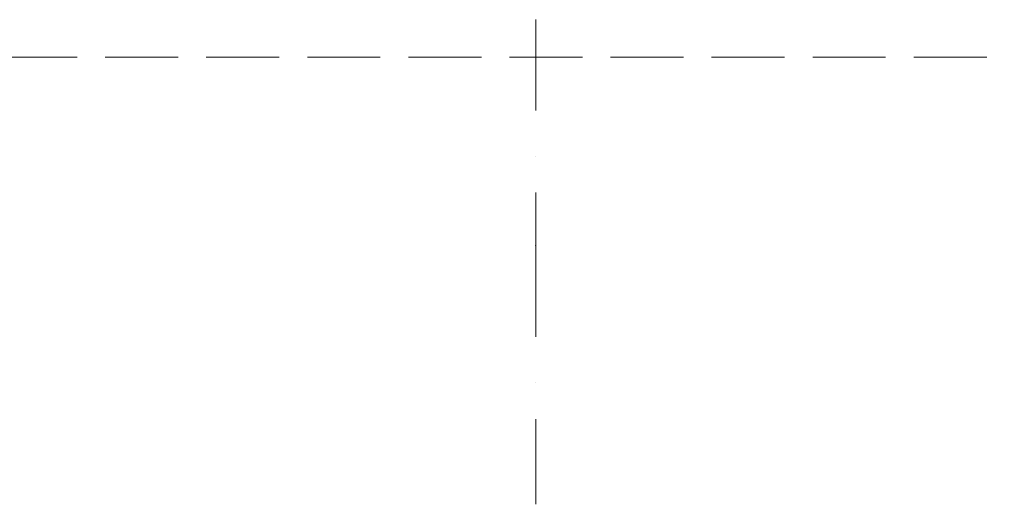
# Model space of a CAD drawing. Header units: millimetres. Extents: x 82175 to 237000, y 24756 to 471700.
# Tile 15 of 256: x 111372 to 115184, y 90000 to 91874. Entities that reach past the tile are written whole.
import ezdxf

# ---------------------------------------------------------------- set-up
doc = ezdxf.new("R2010")
doc.units = ezdxf.units.MM
doc.linetypes.add('Krawędzie ukryte', pattern=[3.912222, 2.822222, -1.09])
doc.linetypes.add('Kropki i Kreski', pattern=[6.702778, 3.527778, -1.763889, 0, -1.411111])
for name, color, linetype in [('- A - ocieplenie', 8, 'Continuous'), ('- strefy pomieszczeń', 8, 'Continuous'), ('Konstrukcja - Siatka mod', 8, 'Continuous')]:
    doc.layers.add(name, color=color, linetype=linetype)
doc.styles.add('STYL_AUTOMATYCZNY_6', font='txt')

msp = doc.modelspace()

# ---------------------------------------------------------------- linework, layer by layer
at = {"layer": '- A - ocieplenie', "color": 8, "linetype": 'Krawędzie ukryte', "lineweight": 20, "ltscale": 100, "flags": 128}
msp.add_lwpolyline([(110530, 91728.9), (122330, 91728.9)], dxfattribs=at)
at = {"layer": 'Konstrukcja - Siatka mod', "color": 8, "linetype": 'Kropki i Kreski', "lineweight": 13, "ltscale": 100}
for p, q in [((113370, 107964.8), (113370, 91000)), ((113370, 91000), (113370, 90000))]:
    msp.add_line(p, q, dxfattribs=at)
msp.add_point((113370, 91000), dxfattribs=at)
msp.add_point((113370, 91000), dxfattribs=at)

# ---------------------------------------------------------------- texts
at = {"layer": '- strefy pomieszczeń', "color": 8, "linetype": 'Continuous', "lineweight": 13, "insert": (114030.1, 93128), "char_height": 200, "attachment_point": 1, "style": 'STYL_AUTOMATYCZNY_6'}
msp.add_mtext('\\A1;{\\pql;\\pt0,500;\\fGeneva CE|b0|i0|c0|p0;\\W1.000000;A: 42,25\\fGeneva CE|b0|i0|c0|p0;\\W1.000000;\\A1{\\H.66x;\\S^  ;}\\fGeneva CE|b0|i0|c0|p0;\\W1.000000; m\\fGeneva CE|b0|i0|c0|p0;\\W1.000000;\\A1{\\H.66x;\\S2^  ;}}', dxfattribs=at)

doc.saveas('drawing.dxf')
